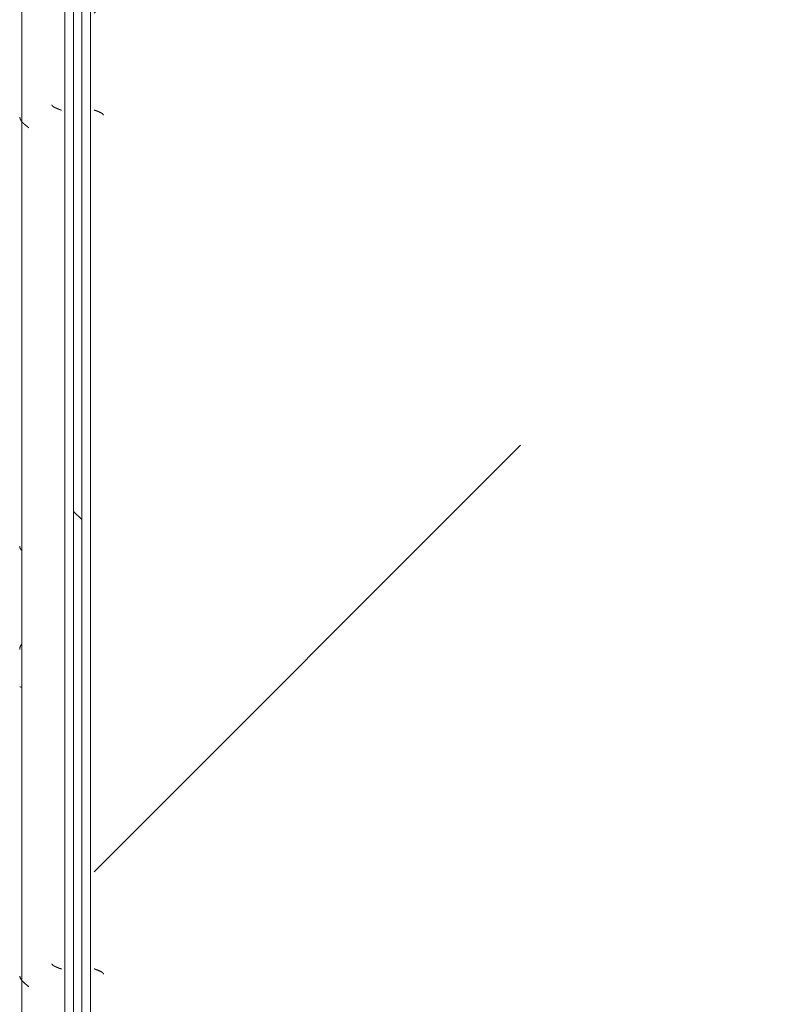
# Model space of a CAD drawing. Header units: millimetres. Extents: x -3267 to 40126, y 29201 to 102288.
# Tile 242 of 256: x 9044 to 9485, y 65700 to 66274. Entities that reach past the tile are written whole.
import ezdxf

# ---------------------------------------------------------------- set-up
doc = ezdxf.new("R2010")
doc.units = ezdxf.units.MM
doc.layers.add('M-EQPM-____-OTLN', color=7, linetype='Continuous', lineweight=9)

# ---------------------------------------------------------------- blocks, each defined once
blk = doc.blocks.new('FP_138-ВКК_02_К1_З_ЭОМ_кабель_')
at = {"layer": 'M-EQPM-____-OTLN', "color": 253, "true_color": 0xaaaaaa}
for p, q in [((606.47, 630.58), (606.4, 630.01)), ((606.53, 630.99), (606.47, 630.58)), ((606.6, 631.22), (606.53, 630.99)), ((628.37, 631.28), (628.48, 631.27)), ((628.48, 631.27), (628.58, 631.27)), ((628.58, 631.27), (628.69, 631.26)), ((628.69, 631.26), (628.8, 631.25)), ((628.8, 631.25), (628.91, 631.24)), ((628.91, 631.24), (629.01, 631.22)), ((629.01, 631.22), (629.12, 631.2)), ((629.12, 631.2), (629.23, 631.18)), ((629.23, 631.18), (629.34, 631.16)), ((629.34, 631.16), (629.45, 631.13)), ((629.45, 631.13), (629.55, 631.1)), ((629.55, 631.1), (629.66, 631.07)), ((629.66, 631.07), (629.77, 631.04)), ((629.77, 631.04), (629.88, 631)), ((629.88, 631), (629.98, 630.96)), ((629.98, 630.96), (630.09, 630.92)), ((630.09, 630.92), (630.2, 630.88)), ((630.2, 630.88), (630.31, 630.83)), ((630.31, 630.83), (630.41, 630.78)), ((630.41, 630.78), (630.52, 630.73)), ((630.52, 630.73), (630.63, 630.68)), ((630.63, 630.68), (630.74, 630.62)), ((630.74, 630.62), (630.85, 630.57)), ((630.85, 630.57), (630.95, 630.51)), ((686.57, 630.59), (686.47, 630.52)), ((686.66, 630.65), (686.57, 630.59)), ((686.75, 630.71), (686.66, 630.65)), ((686.84, 630.77), (686.75, 630.71)), ((686.94, 630.82), (686.84, 630.77)), ((687.03, 630.88), (686.94, 630.82)), ((687.12, 630.93), (687.03, 630.88)), ((687.22, 630.97), (687.12, 630.93)), ((687.31, 631.01), (687.22, 630.97)), ((687.4, 631.05), (687.31, 631.01)), ((687.49, 631.09), (687.4, 631.05)), ((687.59, 631.12), (687.49, 631.09)), ((687.68, 631.15), (687.59, 631.12)), ((687.77, 631.18), (687.68, 631.15)), ((687.87, 631.2), (687.77, 631.18)), ((687.96, 631.22), (687.87, 631.2)), ((688.05, 631.24), (687.96, 631.22)), ((688.14, 631.25), (688.05, 631.24)), ((688.24, 631.26), (688.14, 631.25)), ((688.33, 631.27), (688.24, 631.26)), ((688.42, 631.28), (688.33, 631.27)), ((1600, 630.11), (0, 630.11)), ((630.95, 630.51), (631.06, 630.44)), ((631.06, 630.44), (631.17, 630.38)), ((631.17, 630.38), (631.28, 630.31)), ((631.28, 630.31), (631.38, 630.24)), ((631.38, 630.24), (631.49, 630.17)), ((631.49, 630.17), (631.6, 630.1)), ((631.6, 630.1), (631.71, 630.02)), ((686.19, 630.3), (686.1, 630.22)), ((686.29, 630.38), (686.19, 630.3)), ((686.38, 630.45), (686.29, 630.38)), ((686.47, 630.52), (686.38, 630.45))]:
    blk.add_line(p, q, dxfattribs=at)
blk = doc.blocks.new('ПР_Крышка пояса - Тип 1-V137-ВКК_02_К1_З_ЭОМ_кабель_')
at = {"layer": 'M-EQPM-____-OTLN', "true_color": 0xaaaaaa}
h = blk.add_hatch(dxfattribs=at)
h.set_pattern_fill('FP_65', color=253, style=0, pattern_type=2)
h.set_pattern_definition([(320.116, (-65560, 7884.42), (-31.8804, -362.8687), [38.035, -418.388]), (264.979, (-65560, 7884.4), (382.1136, 70.1924), [30.356, -333.911]), (10.409, (-65562.66, 7854.18), (350.2335, -292.6756), [32.376, -356.132]), (316.302, (-65458.4, 7884.4), (-84.086, -539.927), [57.037, -627.411]), (6.609, (-65465.4, 7839.4), (494.8554, -472.8508), [48.567, -534.241]), (261.148, (-65458.4, 7884.4), (494.8496, -472.857), [45.536, -500.899]), (291.079, (-65483.8, 7833.83), (-204.5313, -301.9806), [37.963, -417.597]), (235.89, (-65483.8, 7833.83), (368.3755, -123.0973), [30.394, -334.332]), (341.523, (-65500.84, 7808.66), (163.8489, -425.0748), [32.367, -356.032]), (307.614, (-65560, 7884.42), (169.11016, -6.15234), [16.721, -313.638, 16.721, -322.758, -335.679]), (307.614, (-65560, 7884.42), (169.11016, -6.15234), [-669.838, 16.721, -318.958]), (277.531, (-65560, 7884.42), (200.36217, -133.088), [16.696, -176.575, 16.696, -305.591, -127.751]), (277.531, (-65560, 7884.42), (200.36217, -133.088), [-515.558, 16.696, -111.055]), (237.393, (-65560, 7997.24), (-11.4573, -270.066), [16.715, -109.913, 16.715, -378.366, -524.242]), (237.393, (-65560, 7997.24), (-11.4573, -270.066), [-521.709, 16.715, -507.527]), (227.382, (-65560, 8047.83), (50.8514, -295.0393), [16.727, -148.004, 16.727, -618.375]), (227.382, (-65560, 8047.83), (50.8514, -295.0393), [-181.458, -245.829, 16.727, -355.819])])
h.paths.add_polyline_path([(0, 595), (1529.38, 595), (1599.97, 600), (0, 600)])
h.paths.add_polyline_path([(1564.73, 595), (1600, 595), (1600, 597.49)])
at = {"layer": 'M-EQPM-____-OTLN', "color": 253, "true_color": 0xaaaaaa}
blk.add_blockref('FP_138-ВКК_02_К1_З_ЭОМ_кабель_', (0, 0), dxfattribs=at)
blk = doc.blocks.new('FP_560-ВКК_02_К1_З_ЭОМ_кабель_')
at = {"layer": 'M-EQPM-____-OTLN', "color": 7, "true_color": 0xffffff}
for p, q in [((1241.17, 584.74), (1241.12, 584.64)), ((1241.22, 584.85), (1241.17, 584.74)), ((1241.27, 584.96), (1241.22, 584.85)), ((1241.32, 585.08), (1241.27, 584.96)), ((1241.37, 585.19), (1241.32, 585.08)), ((1241.42, 585.31), (1241.37, 585.19)), ((1241.46, 585.42), (1241.42, 585.31)), ((1241.51, 585.54), (1241.46, 585.42)), ((1241.56, 585.66), (1241.51, 585.54)), ((1241.61, 585.79), (1241.56, 585.66)), ((1241.66, 585.91), (1241.61, 585.79)), ((1241.71, 586.03), (1241.66, 585.91)), ((1241.76, 586.16), (1241.71, 586.03)), ((1241.81, 586.29), (1241.76, 586.16)), ((1241.85, 586.41), (1241.81, 586.29)), ((1241.9, 586.54), (1241.85, 586.41)), ((1241.95, 586.67), (1241.9, 586.54)), ((1242, 586.8), (1241.95, 586.67)), ((1242.05, 586.93), (1242, 586.8)), ((1242.1, 587.07), (1242.05, 586.93)), ((1242.15, 587.2), (1242.1, 587.07)), ((1242.19, 587.33), (1242.15, 587.2)), ((1242.24, 587.46), (1242.19, 587.33)), ((1242.29, 587.6), (1242.24, 587.46)), ((1242.34, 587.73), (1242.29, 587.6)), ((1242.39, 587.87), (1242.34, 587.73)), ((1242.44, 588), (1242.39, 587.87)), ((1741.17, 584.74), (1741.12, 584.64)), ((1741.22, 584.85), (1741.17, 584.74)), ((1741.27, 584.96), (1741.22, 584.85)), ((1741.32, 585.08), (1741.27, 584.96)), ((1741.37, 585.19), (1741.32, 585.08)), ((1741.42, 585.31), (1741.37, 585.19)), ((1741.46, 585.42), (1741.42, 585.31)), ((1741.51, 585.54), (1741.46, 585.42)), ((1741.56, 585.66), (1741.51, 585.54)), ((1741.61, 585.79), (1741.56, 585.66)), ((1741.66, 585.91), (1741.61, 585.79)), ((1741.71, 586.03), (1741.66, 585.91)), ((1741.76, 586.16), (1741.71, 586.03)), ((1741.81, 586.29), (1741.76, 586.16)), ((1741.85, 586.41), (1741.81, 586.29)), ((1741.9, 586.54), (1741.85, 586.41)), ((1741.95, 586.67), (1741.9, 586.54)), ((1742, 586.8), (1741.95, 586.67)), ((1742.05, 586.93), (1742, 586.8)), ((1742.1, 587.07), (1742.05, 586.93)), ((1742.15, 587.2), (1742.1, 587.07)), ((1742.19, 587.33), (1742.15, 587.2)), ((1742.24, 587.46), (1742.19, 587.33)), ((1742.29, 587.6), (1742.24, 587.46)), ((1742.34, 587.73), (1742.29, 587.6)), ((1742.39, 587.87), (1742.34, 587.73)), ((1742.44, 588), (1742.39, 587.87)), ((1239.39, 582.49), (1239.34, 582.49)), ((1239.44, 582.5), (1239.39, 582.49)), ((1239.48, 582.51), (1239.44, 582.5)), ((1239.53, 582.52), (1239.48, 582.51)), ((1239.58, 582.54), (1239.53, 582.52)), ((1239.62, 582.56), (1239.58, 582.54)), ((1239.67, 582.58), (1239.62, 582.56)), ((1239.72, 582.61), (1239.67, 582.58)), ((1239.77, 582.64), (1239.72, 582.61)), ((1239.81, 582.67), (1239.77, 582.64)), ((1239.86, 582.7), (1239.81, 582.67)), ((1239.91, 582.74), (1239.86, 582.7)), ((1239.95, 582.78), (1239.91, 582.74)), ((1240, 582.82), (1239.95, 582.78)), ((1240.06, 582.88), (1240.01, 582.83)), ((1240.1, 582.93), (1240.06, 582.88)), ((1240.15, 582.98), (1240.1, 582.93)), ((1240.2, 583.04), (1240.15, 582.98)), ((1240.25, 583.1), (1240.2, 583.04)), ((1240.3, 583.17), (1240.25, 583.1)), ((1240.35, 583.23), (1240.3, 583.17)), ((1240.4, 583.3), (1240.35, 583.23)), ((1240.44, 583.37), (1240.4, 583.3)), ((1240.49, 583.45), (1240.44, 583.37)), ((1240.54, 583.52), (1240.49, 583.45)), ((1240.59, 583.6), (1240.54, 583.52)), ((1240.64, 583.68), (1240.59, 583.6)), ((1240.69, 583.77), (1240.64, 583.68)), ((1240.74, 583.86), (1240.69, 583.77)), ((1240.78, 583.95), (1240.74, 583.86)), ((1240.83, 584.04), (1240.78, 583.95)), ((1240.88, 584.13), (1240.83, 584.04)), ((1240.93, 584.23), (1240.88, 584.13)), ((1240.98, 584.33), (1240.93, 584.23)), ((1241.03, 584.43), (1240.98, 584.33)), ((1241.08, 584.53), (1241.03, 584.43)), ((1241.12, 584.64), (1241.08, 584.53)), ((1739.39, 582.49), (1739.34, 582.49)), ((1739.44, 582.5), (1739.39, 582.49)), ((1739.48, 582.51), (1739.44, 582.5)), ((1739.53, 582.52), (1739.48, 582.51)), ((1739.58, 582.54), (1739.53, 582.52)), ((1739.62, 582.56), (1739.58, 582.54)), ((1739.67, 582.58), (1739.62, 582.56)), ((1739.72, 582.61), (1739.67, 582.58)), ((1739.77, 582.64), (1739.72, 582.61)), ((1739.81, 582.67), (1739.77, 582.64)), ((1739.86, 582.7), (1739.81, 582.67)), ((1739.91, 582.74), (1739.86, 582.7)), ((1739.95, 582.78), (1739.91, 582.74)), ((1740, 582.82), (1739.95, 582.78)), ((1740.06, 582.88), (1740.01, 582.83)), ((1740.1, 582.93), (1740.06, 582.88)), ((1740.15, 582.98), (1740.1, 582.93)), ((1740.2, 583.04), (1740.15, 582.98)), ((1740.25, 583.1), (1740.2, 583.04)), ((1740.3, 583.17), (1740.25, 583.1)), ((1740.35, 583.23), (1740.3, 583.17)), ((1740.4, 583.3), (1740.35, 583.23)), ((1740.44, 583.37), (1740.4, 583.3)), ((1740.49, 583.45), (1740.44, 583.37)), ((1740.54, 583.52), (1740.49, 583.45)), ((1740.59, 583.6), (1740.54, 583.52)), ((1740.64, 583.68), (1740.59, 583.6)), ((1740.69, 583.77), (1740.64, 583.68)), ((1740.74, 583.86), (1740.69, 583.77)), ((1740.78, 583.95), (1740.74, 583.86)), ((1740.83, 584.04), (1740.78, 583.95)), ((1740.88, 584.13), (1740.83, 584.04)), ((1740.93, 584.23), (1740.88, 584.13)), ((1740.98, 584.33), (1740.93, 584.23)), ((1741.03, 584.43), (1740.98, 584.33)), ((1741.08, 584.53), (1741.03, 584.43)), ((1741.12, 584.64), (1741.08, 584.53))]:
    blk.add_line(p, q, dxfattribs=at)
blk = doc.blocks.new('ПР_Низ пояс - Тип 1-V559-ВКК_02_К1_З_ЭОМ_кабель_')
at = {"layer": 'M-EQPM-____-OTLN', "true_color": 0xffffff}
h = blk.add_hatch(dxfattribs=at)
h.set_pattern_fill('FP_224', style=0, pattern_type=2)
h.set_pattern_definition([(135, (-64260, 6950), (-1000, 1e-13), [50, -1364.214]), (135, (-63760, 6950), (-1000, 1e-13), [50, -1364.214]), (135, (-63760, 7450), (-1000, 1e-13), [50, -1364.214]), (135, (-64474.64, 7664.64), (-1000, 1e-13), [403.55, -1010.664]), (135, (-63974.64, 7664.64), (-1000, 1e-13), [403.55, -1010.664]), (135, (-64474.64, 7164.64), (-1000, 1e-13), [403.55, -1010.664]), (135, (-63974.64, 7164.64), (-1000, 1e-13), [453.55, -960.664])])
h.paths.add_polyline_path([(800, 6.26), (2400, 6.26), (2400, 588), (800, 588), (800, 19.98)])
at = {"layer": 'M-EQPM-____-OTLN', "color": 253, "true_color": 0xaaaaaa}
for p, q in [((800, 595), (2400, 595)), ((800, 590), (2400, 590))]:
    blk.add_line(p, q, dxfattribs=at)
blk.add_blockref('FP_560-ВКК_02_К1_З_ЭОМ_кабель_', (0, 0), dxfattribs=at)
blk = doc.blocks.new('FP_563-ВКК_02_К1_З_ЭОМ_кабель_')
at = {"layer": 'M-EQPM-____-OTLN', "color": 7, "true_color": 0xffffff}
for p, q in [((442.57, 607.67), (442.52, 607.54)), ((442.61, 607.81), (442.57, 607.67)), ((442.66, 607.94), (442.61, 607.81)), ((442.71, 608.08), (442.66, 607.94)), ((442.76, 608.21), (442.71, 608.08)), ((442.81, 608.34), (442.76, 608.21)), ((442.86, 608.47), (442.81, 608.34)), ((442.91, 608.6), (442.86, 608.47)), ((442.96, 608.73), (442.91, 608.6)), ((443.01, 608.86), (442.96, 608.73)), ((443.06, 608.98), (443.01, 608.86)), ((443.11, 609.11), (443.06, 608.98)), ((443.15, 609.23), (443.11, 609.11)), ((443.2, 609.36), (443.15, 609.23)), ((443.25, 609.48), (443.2, 609.36)), ((443.3, 609.6), (443.25, 609.48)), ((443.35, 609.72), (443.3, 609.6)), ((443.4, 609.83), (443.35, 609.72)), ((443.45, 609.95), (443.4, 609.83)), ((443.5, 610.06), (443.45, 609.95)), ((443.55, 610.18), (443.5, 610.06)), ((443.6, 610.28), (443.55, 610.18)), ((443.65, 610.39), (443.6, 610.28)), ((443.69, 610.5), (443.65, 610.39)), ((443.74, 610.6), (443.69, 610.5)), ((443.79, 610.7), (443.74, 610.6)), ((443.84, 610.8), (443.79, 610.7)), ((443.89, 610.9), (443.84, 610.8)), ((443.94, 610.99), (443.89, 610.9)), ((443.99, 611.09), (443.94, 610.99)), ((444.04, 611.18), (443.99, 611.09)), ((444.09, 611.26), (444.04, 611.18)), ((444.14, 611.35), (444.09, 611.26)), ((444.19, 611.43), (444.14, 611.35)), ((444.23, 611.51), (444.19, 611.43)), ((444.28, 611.58), (444.23, 611.51)), ((444.33, 611.66), (444.28, 611.58)), ((444.38, 611.73), (444.33, 611.66)), ((444.43, 611.8), (444.38, 611.73)), ((444.48, 611.86), (444.43, 611.8)), ((444.53, 611.93), (444.48, 611.86)), ((444.58, 611.98), (444.53, 611.93)), ((444.63, 612.04), (444.58, 611.98)), ((444.68, 612.09), (444.63, 612.04)), ((444.73, 612.14), (444.68, 612.09)), ((444.77, 612.19), (444.73, 612.14)), ((444.82, 612.24), (444.77, 612.19)), ((444.87, 612.28), (444.82, 612.24)), ((444.92, 612.31), (444.87, 612.28)), ((444.97, 612.35), (444.92, 612.31)), ((445.02, 612.38), (444.97, 612.35)), ((445.07, 612.41), (445.02, 612.38)), ((445.12, 612.43), (445.07, 612.41)), ((445.17, 612.45), (445.12, 612.43)), ((445.22, 612.47), (445.17, 612.45)), ((445.27, 612.49), (445.22, 612.47)), ((445.31, 612.5), (445.27, 612.49)), ((445.36, 612.51), (445.31, 612.5)), ((445.41, 612.51), (445.36, 612.51)), ((942.57, 607.67), (942.52, 607.54)), ((942.61, 607.81), (942.57, 607.67)), ((942.66, 607.94), (942.61, 607.81)), ((942.71, 608.08), (942.66, 607.94)), ((942.76, 608.21), (942.71, 608.08)), ((942.81, 608.34), (942.76, 608.21)), ((942.86, 608.47), (942.81, 608.34)), ((942.91, 608.6), (942.86, 608.47)), ((942.96, 608.73), (942.91, 608.6)), ((943.01, 608.86), (942.96, 608.73)), ((943.06, 608.98), (943.01, 608.86)), ((943.11, 609.11), (943.06, 608.98)), ((943.15, 609.23), (943.11, 609.11)), ((943.2, 609.36), (943.15, 609.23)), ((943.25, 609.48), (943.2, 609.36)), ((943.3, 609.6), (943.25, 609.48)), ((943.35, 609.72), (943.3, 609.6)), ((943.4, 609.83), (943.35, 609.72)), ((943.45, 609.95), (943.4, 609.83)), ((943.5, 610.06), (943.45, 609.95)), ((943.55, 610.18), (943.5, 610.06)), ((943.6, 610.28), (943.55, 610.18)), ((943.65, 610.39), (943.6, 610.28)), ((943.69, 610.5), (943.65, 610.39)), ((943.74, 610.6), (943.69, 610.5)), ((943.79, 610.7), (943.74, 610.6)), ((943.84, 610.8), (943.79, 610.7)), ((943.89, 610.9), (943.84, 610.8)), ((943.94, 610.99), (943.89, 610.9)), ((943.99, 611.09), (943.94, 610.99)), ((944.04, 611.18), (943.99, 611.09)), ((944.09, 611.26), (944.04, 611.18)), ((944.14, 611.35), (944.09, 611.26)), ((944.19, 611.43), (944.14, 611.35)), ((944.23, 611.51), (944.19, 611.43)), ((944.28, 611.58), (944.23, 611.51)), ((944.33, 611.66), (944.28, 611.58)), ((944.38, 611.73), (944.33, 611.66)), ((944.43, 611.8), (944.38, 611.73)), ((944.48, 611.86), (944.43, 611.8)), ((944.53, 611.93), (944.48, 611.86)), ((944.58, 611.98), (944.53, 611.93)), ((944.63, 612.04), (944.58, 611.98)), ((944.68, 612.09), (944.63, 612.04)), ((944.73, 612.14), (944.68, 612.09)), ((944.77, 612.19), (944.73, 612.14)), ((944.82, 612.24), (944.77, 612.19)), ((944.87, 612.28), (944.82, 612.24)), ((944.92, 612.31), (944.87, 612.28)), ((944.97, 612.35), (944.92, 612.31)), ((945.02, 612.38), (944.97, 612.35)), ((945.07, 612.41), (945.02, 612.38)), ((945.12, 612.43), (945.07, 612.41)), ((945.17, 612.45), (945.12, 612.43)), ((945.22, 612.47), (945.17, 612.45)), ((945.27, 612.49), (945.22, 612.47)), ((945.31, 612.5), (945.27, 612.49)), ((945.36, 612.51), (945.31, 612.5)), ((945.41, 612.51), (945.36, 612.51)), ((442.37, 607.14), (442.32, 607)), ((442.42, 607.27), (442.37, 607.14)), ((442.47, 607.41), (442.42, 607.27)), ((442.52, 607.54), (442.47, 607.41)), ((942.37, 607.14), (942.32, 607)), ((942.42, 607.27), (942.37, 607.14)), ((942.47, 607.41), (942.42, 607.27)), ((942.52, 607.54), (942.47, 607.41))]:
    blk.add_line(p, q, dxfattribs=at)
blk = doc.blocks.new('FP_564-ВКК_02_К1_З_ЭОМ_кабель_')
at = {"layer": 'M-EQPM-____-OTLN', "color": 7, "true_color": 0xffffff}
for p, q in [((436.45, 630.59), (436.36, 630.54)), ((436.55, 630.65), (436.45, 630.59)), ((436.65, 630.7), (436.55, 630.65)), ((436.75, 630.75), (436.65, 630.7)), ((436.84, 630.8), (436.75, 630.75)), ((436.94, 630.85), (436.84, 630.8)), ((437.04, 630.89), (436.94, 630.85)), ((437.14, 630.93), (437.04, 630.89)), ((437.23, 630.96), (437.14, 630.93)), ((437.33, 631), (437.23, 630.96)), ((437.43, 631.03), (437.33, 631)), ((437.53, 631.06), (437.43, 631.03)), ((437.62, 631.08), (437.53, 631.06)), ((437.72, 631.1), (437.62, 631.08)), ((437.82, 631.12), (437.72, 631.1)), ((437.91, 631.14), (437.82, 631.12)), ((438.01, 631.15), (437.91, 631.14)), ((438.11, 631.16), (438.01, 631.15)), ((438.21, 631.16), (438.11, 631.16)), ((936.45, 630.59), (936.36, 630.54)), ((936.55, 630.65), (936.45, 630.59)), ((936.65, 630.7), (936.55, 630.65)), ((936.75, 630.75), (936.65, 630.7)), ((936.84, 630.8), (936.75, 630.75)), ((936.94, 630.85), (936.84, 630.8)), ((937.04, 630.89), (936.94, 630.85)), ((937.14, 630.93), (937.04, 630.89)), ((937.23, 630.96), (937.14, 630.93)), ((937.33, 631), (937.23, 630.96)), ((937.43, 631.03), (937.33, 631)), ((937.53, 631.06), (937.43, 631.03)), ((937.62, 631.08), (937.53, 631.06)), ((937.72, 631.1), (937.62, 631.08)), ((937.82, 631.12), (937.72, 631.1)), ((937.91, 631.14), (937.82, 631.12)), ((938.01, 631.15), (937.91, 631.14)), ((938.11, 631.16), (938.01, 631.15)), ((938.21, 631.16), (938.11, 631.16)), ((432.17, 626.13), (432.07, 626)), ((432.27, 626.25), (432.17, 626.13)), ((432.37, 626.38), (432.27, 626.25)), ((432.46, 626.5), (432.37, 626.38)), ((432.56, 626.63), (432.46, 626.5)), ((432.66, 626.75), (432.56, 626.63)), ((432.75, 626.88), (432.66, 626.75)), ((432.85, 627), (432.75, 626.88)), ((432.95, 627.13), (432.85, 627)), ((433.05, 627.25), (432.95, 627.13)), ((433.14, 627.37), (433.05, 627.25)), ((433.24, 627.49), (433.14, 627.37)), ((433.34, 627.61), (433.24, 627.49)), ((433.44, 627.73), (433.34, 627.61)), ((433.53, 627.85), (433.44, 627.73)), ((433.63, 627.96), (433.53, 627.85)), ((433.73, 628.08), (433.63, 627.96)), ((433.83, 628.19), (433.73, 628.08)), ((433.92, 628.31), (433.83, 628.19)), ((434.02, 628.42), (433.92, 628.31)), ((434.12, 628.53), (434.02, 628.42)), ((434.22, 628.64), (434.12, 628.53)), ((434.31, 628.75), (434.22, 628.64)), ((434.41, 628.85), (434.31, 628.75)), ((434.51, 628.95), (434.41, 628.85)), ((434.6, 629.06), (434.51, 628.95)), ((434.7, 629.16), (434.6, 629.06)), ((434.8, 629.26), (434.7, 629.16)), ((434.9, 629.35), (434.8, 629.26)), ((434.99, 629.45), (434.9, 629.35)), ((435.09, 629.54), (434.99, 629.45)), ((435.19, 629.63), (435.09, 629.54)), ((435.29, 629.72), (435.19, 629.63)), ((435.38, 629.81), (435.29, 629.72)), ((435.48, 629.89), (435.38, 629.81)), ((435.58, 629.97), (435.48, 629.89)), ((435.68, 630.05), (435.58, 629.97)), ((435.77, 630.13), (435.68, 630.05)), ((435.87, 630.2), (435.77, 630.13)), ((435.97, 630.27), (435.87, 630.2)), ((436.06, 630.34), (435.97, 630.27)), ((436.16, 630.41), (436.06, 630.34)), ((436.26, 630.47), (436.16, 630.41)), ((436.36, 630.54), (436.26, 630.47)), ((932.17, 626.13), (932.07, 626)), ((932.27, 626.25), (932.17, 626.13)), ((932.37, 626.38), (932.27, 626.25)), ((932.46, 626.5), (932.37, 626.38)), ((932.56, 626.63), (932.46, 626.5)), ((932.66, 626.75), (932.56, 626.63)), ((932.75, 626.88), (932.66, 626.75)), ((932.85, 627), (932.75, 626.88)), ((932.95, 627.13), (932.85, 627)), ((933.05, 627.25), (932.95, 627.13)), ((933.14, 627.37), (933.05, 627.25)), ((933.24, 627.49), (933.14, 627.37)), ((933.34, 627.61), (933.24, 627.49)), ((933.44, 627.73), (933.34, 627.61)), ((933.53, 627.85), (933.44, 627.73)), ((933.63, 627.96), (933.53, 627.85)), ((933.73, 628.08), (933.63, 627.96)), ((933.83, 628.19), (933.73, 628.08)), ((933.92, 628.31), (933.83, 628.19)), ((934.02, 628.42), (933.92, 628.31)), ((934.12, 628.53), (934.02, 628.42)), ((934.22, 628.64), (934.12, 628.53)), ((934.31, 628.75), (934.22, 628.64)), ((934.41, 628.85), (934.31, 628.75)), ((934.51, 628.95), (934.41, 628.85)), ((934.6, 629.06), (934.51, 628.95)), ((934.7, 629.16), (934.6, 629.06)), ((934.8, 629.26), (934.7, 629.16)), ((934.9, 629.35), (934.8, 629.26)), ((934.99, 629.45), (934.9, 629.35)), ((935.09, 629.54), (934.99, 629.45)), ((935.19, 629.63), (935.09, 629.54)), ((935.29, 629.72), (935.19, 629.63)), ((935.38, 629.81), (935.29, 629.72)), ((935.48, 629.89), (935.38, 629.81)), ((935.58, 629.97), (935.48, 629.89)), ((935.68, 630.05), (935.58, 629.97)), ((935.77, 630.13), (935.68, 630.05)), ((935.87, 630.2), (935.77, 630.13)), ((935.97, 630.27), (935.87, 630.2)), ((936.06, 630.34), (935.97, 630.27)), ((936.16, 630.41), (936.06, 630.34)), ((936.26, 630.47), (936.16, 630.41)), ((936.36, 630.54), (936.26, 630.47))]:
    blk.add_line(p, q, dxfattribs=at)
blk = doc.blocks.new('ПР_Перед пояса - Тип 1-V562-ВКК_02_К1_З_ЭОМ_кабель_')
at = {"layer": 'M-EQPM-____-OTLN', "color": 253, "true_color": 0xaaaaaa}
for p, q in [((0, 630), (1600, 630)), ((0, 605), (1600, 605)), ((0, 600), (1600, 600))]:
    blk.add_line(p, q, dxfattribs=at)
for name in ['FP_564-ВКК_02_К1_З_ЭОМ_кабель_', 'FP_563-ВКК_02_К1_З_ЭОМ_кабель_']:
    blk.add_blockref(name, (0, 0), dxfattribs=at)
blk = doc.blocks.new('Наметкина 10_РД_АРФ_К1_R21_rvt-1-ВКК_02_К1_З_ЭОМ_кабель_')
at = {"layer": 'M-EQPM-____-OTLN', "color": 253, "lineweight": 9, "true_color": 0xaaaaaa, "rotation": 89.99999999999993}
for name, p in [('ПР_Крышка пояса - Тип 1-V137-ВКК_02_К1_З_ЭОМ_кабель_', (7950, 65560)), ('ПР_Перед пояса - Тип 1-V562-ВКК_02_К1_З_ЭОМ_кабель_', (7950, 65560)), ('ПР_Низ пояс - Тип 1-V559-ВКК_02_К1_З_ЭОМ_кабель_', (7950, 64760))]:
    blk.add_blockref(name, p, dxfattribs=at)

msp = doc.modelspace()

# ---------------------------------------------------------------- block references
at = {"lineweight": 5}
msp.add_blockref('Наметкина 10_РД_АРФ_К1_R21_rvt-1-ВКК_02_К1_З_ЭОМ_кабель_', (1725.58, -281.28), dxfattribs=at)

doc.saveas('drawing.dxf')
